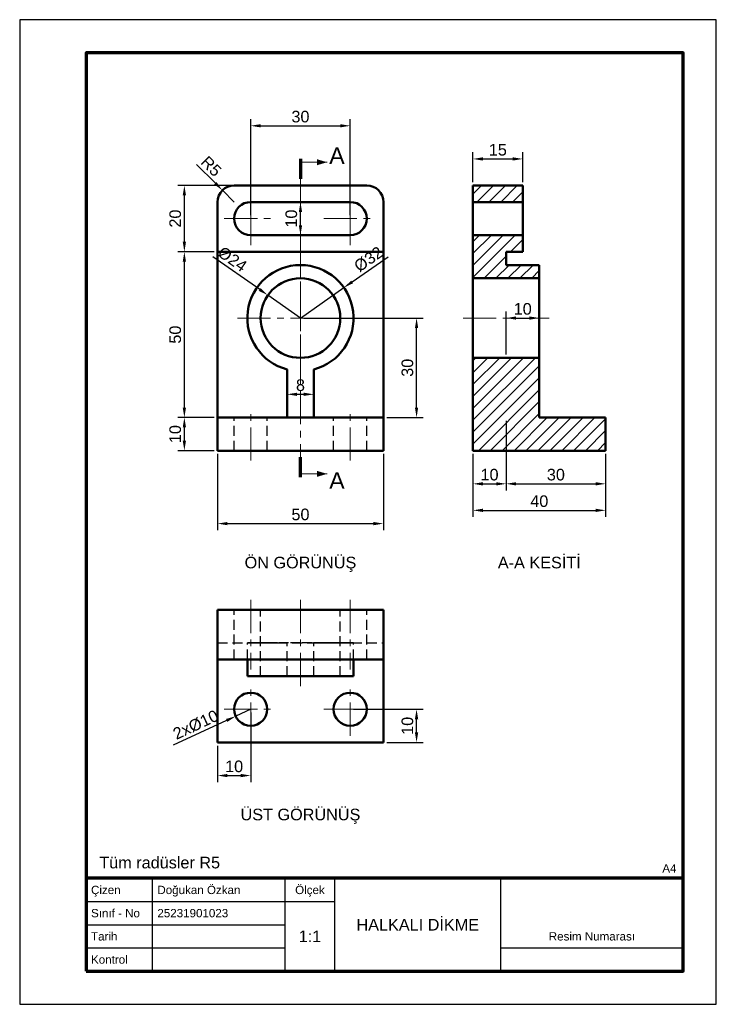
# Model space of a CAD drawing. Header units: millimetres. Extents: x 0 to 210, y 0 to 297.
import ezdxf
from ezdxf.enums import TextEntityAlignment as Align

# ---------------------------------------------------------------- set-up
doc = ezdxf.new("R2010")
doc.units = ezdxf.units.MM
doc.linetypes.add('EKSEN_ISO', pattern=[16, 10, -2, 2, -2])
doc.linetypes.add('GIZLI_ISO', pattern=[4.5, 3, -1.5])
for name, color, linetype, lineweight in [('CERCEVE', 7, 'Continuous', 70), ('CERCEVE_INCE', 7, 'Continuous', 25), ('EKSEN', 1, 'EKSEN_ISO', 18), ('GIZLI', 2, 'GIZLI_ISO', 25), ('GORUNEN', 7, 'Continuous', 50), ('KESIT', 7, 'Continuous', 70), ('OLCU', 4, 'Continuous', 18), ('TARAMA', 8, 'Continuous', 18), ('YAZI', 3, 'Continuous', 25)]:
    doc.layers.add(name, color=color, linetype=linetype, lineweight=lineweight)
doc.styles.add('TR', font='arial.ttf')
doc.dimstyles.new('OLCU', dxfattribs={"dimtxt": 3.5, "dimasz": 3, "dimexe": 2, "dimexo": 1, "dimgap": 1, "dimtad": 1, "dimdec": 0, "dimtxsty": 'TR', "dimcen": 2.5, "dimclrd": 256, "dimclre": 256, "dimclrt": 256, "dimadec": 0, "dimazin": 3, "dimtfac": 1, "dimtmove": 0, "dimatfit": 3})

# ---------------------------------------------------------------- blocks, each defined once
blk = doc.blocks.new('_CLOSEDFILLED')
at = {"color": 0, "linetype": 'BYBLOCK'}
blk.add_solid([(-1, 0.164), (0, 0), (-1, -0.164)], dxfattribs=at)
blk = doc.blocks.new('*D11')
for p, q in [((58.98, 247.66), (53.33, 253.31)), ((64.64, 242), (61.11, 245.54))]:
    blk.add_line(p, q)
at = {"layer": 'Defpoints'}
for p in [(61.11, 245.54), (64.64, 242)]:
    blk.add_point(p, dxfattribs=at)
at = {"layer": 'OLCU', "xscale": 3, "yscale": 3, "rotation": 315}
blk.add_blockref('_CLOSEDFILLED', (61.11, 245.54), dxfattribs=at)
at = {"layer": 'OLCU', "insert": (57.75, 252.78), "char_height": 3.5, "attachment_point": 5, "rotation": 315, "style": 'TR'}
blk.add_mtext('R5', dxfattribs=at)
blk = doc.blocks.new('*D17')
for p, q in [((69.64, 89), (65.11, 86.89)), ((62.39, 85.62), (46.3, 78.12))]:
    blk.add_line(p, q)
at = {"layer": 'Defpoints'}
for p in [(65.11, 86.89), (69.64, 89)]:
    blk.add_point(p, dxfattribs=at)
at = {"layer": 'OLCU', "xscale": 3, "yscale": 3, "rotation": 25.000000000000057}
blk.add_blockref('_CLOSEDFILLED', (65.11, 86.89), dxfattribs=at)
at = {"layer": 'OLCU', "insert": (53.07, 84.31), "char_height": 3.5, "attachment_point": 5, "rotation": 25, "style": 'TR'}
blk.add_mtext('2x%%c10', dxfattribs=at)

msp = doc.modelspace()

# ---------------------------------------------------------------- hatches: boundary and pattern name
at = {"layer": 'TARAMA'}
h = msp.add_hatch(dxfattribs=at)
h.set_pattern_fill('ANSI31', scale=0.8)
h.paths.add_polyline_path([(176.64, 177), (156.64, 177), (156.64, 195), (136.64, 195), (136.64, 167), (176.64, 167), (176.64, 177)])
h.paths.add_polyline_path([(136.64, 219), (156.64, 219), (156.64, 223), (146.64, 223), (146.64, 227), (151.64, 227), (151.64, 232), (136.64, 232), (136.64, 219)])
h.paths.add_polyline_path([(136.64, 242), (151.64, 242), (151.64, 247), (136.64, 247), (136.64, 242)])

# ---------------------------------------------------------------- linework, layer by layer
at = {"layer": 'CERCEVE'}
for points in [[(20, 10), (200, 10), (200, 287), (20, 287)], [(20, 10), (200, 10), (200, 38), (20, 38)]]:
    msp.add_lwpolyline(points, close=True, dxfattribs=at)
at = {"layer": 'CERCEVE_INCE'}
for p, q in [((40, 10), (40, 38)), ((80, 10), (80, 38)), ((95, 10), (95, 38)), ((145, 10), (145, 38)), ((20, 31), (80, 31)), ((80, 31), (95, 31)), ((20, 24), (80, 24)), ((20, 17), (80, 17)), ((145, 17), (200, 17))]:
    msp.add_line(p, q, dxfattribs=at)
msp.add_lwpolyline([(0, 0), (210, 0), (210, 297), (0, 297)], close=True, dxfattribs=at)
at = {"layer": 'EKSEN'}
for p, q in [((84.64, 159), (84.64, 255)), ((69.64, 229), (69.64, 245)), ((99.64, 229), (99.64, 245)), ((61.64, 237), (77.64, 237)), ((91.64, 237), (107.64, 237)), ((84.64, 188), (84.64, 226)), ((65.64, 207), (103.64, 207)), ((133.64, 207), (159.64, 207)), ((69.64, 164), (69.64, 180)), ((99.64, 164), (99.64, 180)), ((69.64, 122), (69.64, 101)), ((84.64, 122), (84.64, 96)), ((99.64, 122), (99.64, 101)), ((69.64, 81), (69.64, 97)), ((99.64, 81), (99.64, 97)), ((61.64, 89), (77.64, 89)), ((91.64, 89), (107.64, 89))]:
    msp.add_line(p, q, dxfattribs=at)
at = {"layer": 'GIZLI'}
for p, q in [((64.64, 167), (64.64, 177)), ((74.64, 167), (74.64, 177)), ((94.64, 167), (94.64, 177)), ((104.64, 167), (104.64, 177)), ((59.64, 119), (64.64, 119)), ((64.64, 104), (64.64, 119)), ((72.64, 99), (72.64, 119)), ((96.64, 99), (96.64, 119)), ((104.64, 119), (109.64, 119)), ((104.64, 104), (104.64, 119)), ((59.64, 109), (109.64, 109)), ((68.64, 104), (68.64, 109)), ((80.64, 99), (80.64, 109)), ((88.64, 99), (88.64, 109)), ((100.64, 104), (100.64, 109)), ((59.64, 104), (64.64, 104)), ((104.64, 104), (109.64, 104)), ((80.64, 99), (88.64, 99))]:
    msp.add_line(p, q, dxfattribs=at)
for points in [[(74.64, 177), (74.52, 177), (74.15, 177), (73.55, 177), (72.76, 177), (71.81, 177), (70.75, 177), (69.64, 177), (68.53, 177), (67.47, 177), (66.52, 177), (65.73, 177), (65.14, 177), (64.77, 177), (64.64, 177)], [(64.64, 177), (64.67, 177), (64.77, 177), (64.92, 177), (65.14, 177), (65.41, 177), (65.73, 177), (66.11, 177), (66.52, 177), (66.98, 177), (67.47, 177), (67.99, 177), (68.53, 177), (69.08, 177), (69.64, 177)], [(69.64, 177), (70.2, 177), (70.75, 177), (71.29, 177), (71.81, 177), (72.3, 177), (72.76, 177), (73.18, 177), (73.55, 177), (73.88, 177), (74.15, 177), (74.36, 177), (74.52, 177), (74.61, 177), (74.64, 177)], [(104.64, 177), (104.52, 177), (104.15, 177), (103.55, 177), (102.76, 177), (101.81, 177), (100.75, 177), (99.64, 177), (98.53, 177), (97.47, 177), (96.52, 177), (95.73, 177), (95.14, 177), (94.77, 177), (94.64, 177)], [(94.64, 177), (94.67, 177), (94.77, 177), (94.92, 177), (95.14, 177), (95.41, 177), (95.73, 177), (96.11, 177), (96.52, 177), (96.98, 177), (97.47, 177), (97.99, 177), (98.53, 177), (99.08, 177), (99.64, 177)], [(99.64, 177), (100.2, 177), (100.75, 177), (101.29, 177), (101.81, 177), (102.3, 177), (102.76, 177), (103.18, 177), (103.55, 177), (103.88, 177), (104.15, 177), (104.36, 177), (104.52, 177), (104.61, 177), (104.64, 177)], [(74.64, 167), (74.52, 167), (74.15, 167), (73.55, 167), (72.76, 167), (71.81, 167), (70.75, 167), (69.64, 167), (68.53, 167), (67.47, 167), (66.52, 167), (65.73, 167), (65.14, 167), (64.77, 167), (64.64, 167)], [(64.64, 167), (64.67, 167), (64.77, 167), (64.92, 167), (65.14, 167), (65.41, 167), (65.73, 167), (66.11, 167), (66.52, 167), (66.98, 167), (67.47, 167), (67.99, 167), (68.53, 167), (69.08, 167), (69.64, 167)], [(69.64, 167), (70.2, 167), (70.75, 167), (71.29, 167), (71.81, 167), (72.3, 167), (72.76, 167), (73.18, 167), (73.55, 167), (73.88, 167), (74.15, 167), (74.36, 167), (74.52, 167), (74.61, 167), (74.64, 167)], [(104.64, 167), (104.52, 167), (104.15, 167), (103.55, 167), (102.76, 167), (101.81, 167), (100.75, 167), (99.64, 167), (98.53, 167), (97.47, 167), (96.52, 167), (95.73, 167), (95.14, 167), (94.77, 167), (94.64, 167)], [(94.64, 167), (94.67, 167), (94.77, 167), (94.92, 167), (95.14, 167), (95.41, 167), (95.73, 167), (96.11, 167), (96.52, 167), (96.98, 167), (97.47, 167), (97.99, 167), (98.53, 167), (99.08, 167), (99.64, 167)], [(99.64, 167), (100.2, 167), (100.75, 167), (101.29, 167), (101.81, 167), (102.3, 167), (102.76, 167), (103.18, 167), (103.55, 167), (103.88, 167), (104.15, 167), (104.36, 167), (104.52, 167), (104.61, 167), (104.64, 167)], [(69.64, 119), (69.08, 119), (68.53, 119), (67.99, 119), (67.47, 119), (66.98, 119), (66.52, 119), (66.11, 119), (65.73, 119), (65.41, 119), (65.14, 119), (64.92, 119), (64.77, 119), (64.67, 119), (64.64, 119)], [(64.64, 119), (64.67, 119), (64.77, 119), (64.92, 119), (65.14, 119), (65.41, 119), (65.73, 119), (66.11, 119), (66.52, 119), (66.98, 119), (67.47, 119), (67.99, 119), (68.53, 119), (69.08, 119), (69.64, 119)], [(84.64, 119), (83.3, 119), (81.97, 119), (80.68, 119), (79.43, 119), (78.26, 119), (77.16, 119), (76.16, 119), (75.26, 119), (74.48, 119), (73.83, 119), (73.31, 119), (72.94, 119), (72.72, 119), (72.64, 119)], [(72.64, 119), (72.94, 119), (73.83, 119), (75.26, 119), (77.16, 119), (79.43, 119), (81.97, 119), (84.64, 119), (87.31, 119), (89.85, 119), (92.12, 119), (94.02, 119), (95.45, 119), (96.34, 119), (96.64, 119)], [(96.64, 119), (96.57, 119), (96.34, 119), (95.97, 119), (95.45, 119), (94.8, 119), (94.02, 119), (93.13, 119), (92.12, 119), (91.03, 119), (89.85, 119), (88.6, 119), (87.31, 119), (85.99, 119), (84.64, 119)], [(99.64, 119), (100.2, 119), (100.75, 119), (101.29, 119), (101.81, 119), (102.3, 119), (102.76, 119), (103.18, 119), (103.55, 119), (103.88, 119), (104.15, 119), (104.36, 119), (104.52, 119), (104.61, 119), (104.64, 119)], [(104.64, 119), (104.61, 119), (104.52, 119), (104.36, 119), (104.15, 119), (103.88, 119), (103.55, 119), (103.18, 119), (102.76, 119), (102.3, 119), (101.81, 119), (101.29, 119), (100.75, 119), (100.2, 119), (99.64, 119)], [(100.64, 109), (100.24, 109), (99.06, 109), (97.15, 109), (94.62, 109), (91.58, 109), (88.2, 109), (84.64, 109), (81.08, 109), (77.7, 109), (74.67, 109), (72.13, 109), (70.23, 109), (69.04, 109), (68.64, 109)], [(68.64, 109), (68.71, 109), (68.92, 109), (69.28, 109), (69.76, 109), (70.38, 109), (71.13, 109), (71.99, 109), (72.97, 109), (74.05, 109), (75.22, 109), (76.48, 109), (77.81, 109), (79.2, 109), (80.64, 109)], [(88.64, 109), (90.08, 109), (91.47, 109), (92.8, 109), (94.06, 109), (95.23, 109), (96.31, 109), (97.29, 109), (98.16, 109), (98.9, 109), (99.52, 109), (100.01, 109), (100.36, 109), (100.57, 109), (100.64, 109)], [(69.64, 104), (69.08, 104), (68.53, 104), (67.99, 104), (67.47, 104), (66.98, 104), (66.52, 104), (66.11, 104), (65.73, 104), (65.41, 104), (65.14, 104), (64.92, 104), (64.77, 104), (64.67, 104), (64.64, 104)], [(64.64, 104), (64.67, 104), (64.77, 104), (64.92, 104), (65.14, 104), (65.41, 104), (65.73, 104), (66.11, 104), (66.52, 104), (66.98, 104), (67.47, 104), (67.99, 104), (68.53, 104), (69.08, 104), (69.64, 104)], [(99.64, 104), (100.2, 104), (100.75, 104), (101.29, 104), (101.81, 104), (102.3, 104), (102.76, 104), (103.18, 104), (103.55, 104), (103.88, 104), (104.15, 104), (104.36, 104), (104.52, 104), (104.61, 104), (104.64, 104)], [(104.64, 104), (104.61, 104), (104.52, 104), (104.36, 104), (104.15, 104), (103.88, 104), (103.55, 104), (103.18, 104), (102.76, 104), (102.3, 104), (101.81, 104), (101.29, 104), (100.75, 104), (100.2, 104), (99.64, 104)], [(68.64, 99), (68.71, 99), (68.92, 99), (69.28, 99), (69.76, 99), (70.38, 99), (71.13, 99), (71.99, 99), (72.97, 99), (74.05, 99), (75.22, 99), (76.48, 99), (77.81, 99), (79.2, 99), (80.64, 99)], [(96.64, 99), (96.34, 99), (95.45, 99), (94.02, 99), (92.12, 99), (89.85, 99), (87.31, 99), (84.64, 99), (81.97, 99), (79.43, 99), (77.16, 99), (75.26, 99), (73.83, 99), (72.94, 99), (72.64, 99)], [(72.64, 99), (72.72, 99), (72.94, 99), (73.31, 99), (73.83, 99), (74.48, 99), (75.26, 99), (76.16, 99), (77.16, 99), (78.26, 99), (79.43, 99), (80.68, 99), (81.97, 99), (83.3, 99), (84.64, 99)], [(84.64, 99), (85.99, 99), (87.31, 99), (88.6, 99), (89.85, 99), (91.03, 99), (92.12, 99), (93.13, 99), (94.02, 99), (94.8, 99), (95.45, 99), (95.97, 99), (96.34, 99), (96.57, 99), (96.64, 99)], [(88.64, 99), (90.08, 99), (91.47, 99), (92.8, 99), (94.06, 99), (95.23, 99), (96.31, 99), (97.29, 99), (98.16, 99), (98.9, 99), (99.52, 99), (100.01, 99), (100.36, 99), (100.57, 99), (100.64, 99)]]:
    msp.add_lwpolyline(points, dxfattribs=at)
for centre, radius in [((84.64, 207), 12), ((69.64, 89), 5), ((99.64, 89), 5)]:
    msp.add_circle(centre, radius, dxfattribs=at)
for centre, radius, start, end in [((64.64, 242), 5, 90, 180), ((104.64, 242), 5, 0, 90), ((69.64, 237), 5, 90, 270), ((99.64, 237), 5, 270, 90), ((84.64, 207), 16, 284.4775, 255.5225)]:
    msp.add_arc(centre, radius, start, end, dxfattribs=at)
at = {"layer": 'GORUNEN'}
for p, q in [((64.64, 247), (104.64, 247)), ((136.64, 242), (136.64, 247)), ((136.64, 247), (151.64, 247)), ((151.64, 242), (151.64, 247)), ((59.64, 167), (59.64, 242)), ((69.64, 242), (99.64, 242)), ((109.64, 167), (109.64, 242)), ((136.64, 242), (151.64, 242)), ((69.64, 232), (99.64, 232)), ((136.64, 219), (136.64, 232)), ((136.64, 232), (151.64, 232)), ((151.64, 227), (151.64, 232)), ((59.64, 227), (109.64, 227)), ((146.64, 223), (146.64, 227)), ((146.64, 227), (151.64, 227)), ((146.64, 223), (156.64, 223)), ((156.64, 219), (156.64, 223)), ((136.64, 219), (156.64, 219)), ((136.64, 195), (156.64, 195)), ((136.64, 167), (136.64, 195)), ((156.64, 177), (156.64, 195)), ((80.64, 177), (80.64, 191.51)), ((88.64, 177), (88.64, 191.51)), ((59.64, 177), (109.64, 177)), ((156.64, 177), (176.64, 177)), ((176.64, 167), (176.64, 177)), ((59.64, 167), (109.64, 167)), ((136.64, 167), (176.64, 167)), ((59.64, 79), (59.64, 119)), ((64.64, 119), (104.64, 119)), ((109.64, 79), (109.64, 119)), ((64.64, 104), (104.64, 104)), ((68.64, 99), (68.64, 104)), ((100.64, 99), (100.64, 104)), ((59.64, 79), (109.64, 79))]:
    msp.add_line(p, q, dxfattribs=at)
for points in [[(136.64, 232), (136.64, 232.13), (136.64, 232.5), (136.64, 233.09), (136.64, 233.88), (136.64, 234.83), (136.64, 235.89), (136.64, 237), (136.64, 238.11), (136.64, 239.17), (136.64, 240.12), (136.64, 240.91), (136.64, 241.5), (136.64, 241.87), (136.64, 242)], [(151.64, 232), (151.64, 232.13), (151.64, 232.5), (151.64, 233.09), (151.64, 233.88), (151.64, 234.83), (151.64, 235.89), (151.64, 237), (151.64, 238.11), (151.64, 239.17), (151.64, 240.12), (151.64, 240.91), (151.64, 241.5), (151.64, 241.87), (151.64, 242)], [(136.64, 195), (136.64, 195.3), (136.64, 196.19), (136.64, 197.62), (136.64, 199.52), (136.64, 201.79), (136.64, 204.33), (136.64, 207), (136.64, 209.67), (136.64, 212.21), (136.64, 214.48), (136.64, 216.38), (136.64, 217.81), (136.64, 218.7), (136.64, 219)], [(156.64, 219), (156.64, 218.7), (156.64, 217.81), (156.64, 216.38), (156.64, 214.48), (156.64, 212.21), (156.64, 209.67), (156.64, 207), (156.64, 204.33), (156.64, 201.79), (156.64, 199.52), (156.64, 197.62), (156.64, 196.19), (156.64, 195.3), (156.64, 195)], [(64.64, 119), (64.08, 119), (63.53, 119), (62.99, 119), (62.47, 119), (61.98, 119), (61.52, 119), (61.11, 119), (60.73, 119), (60.41, 119), (60.14, 119), (59.92, 119), (59.77, 119), (59.67, 119), (59.64, 119)], [(109.64, 119), (109.61, 119), (109.52, 119), (109.36, 119), (109.15, 119), (108.88, 119), (108.55, 119), (108.18, 119), (107.76, 119), (107.3, 119), (106.81, 119), (106.29, 119), (105.75, 119), (105.2, 119), (104.64, 119)], [(64.64, 104), (64.08, 104), (63.53, 104), (62.99, 104), (62.47, 104), (61.98, 104), (61.52, 104), (61.11, 104), (60.73, 104), (60.41, 104), (60.14, 104), (59.92, 104), (59.77, 104), (59.67, 104), (59.64, 104)], [(109.64, 104), (109.61, 104), (109.52, 104), (109.36, 104), (109.15, 104), (108.88, 104), (108.55, 104), (108.18, 104), (107.76, 104), (107.3, 104), (106.81, 104), (106.29, 104), (105.75, 104), (105.2, 104), (104.64, 104)], [(100.64, 99), (100.24, 99), (99.06, 99), (97.15, 99), (94.62, 99), (91.58, 99), (88.2, 99), (84.64, 99), (81.08, 99), (77.7, 99), (74.67, 99), (72.13, 99), (70.23, 99), (69.04, 99), (68.64, 99)]]:
    msp.add_lwpolyline(points, dxfattribs=at)
for centre, radius in [((84.64, 207), 12), ((69.64, 89), 5), ((99.64, 89), 5)]:
    msp.add_circle(centre, radius, dxfattribs=at)
for centre, radius, start, end in [((64.64, 242), 5, 90, 180), ((104.64, 242), 5, 0, 90), ((69.64, 237), 5, 90, 270), ((99.64, 237), 5, 270, 90), ((84.64, 207), 16, 284.4775, 255.5225)]:
    msp.add_arc(centre, radius, start, end, dxfattribs=at)
at = {"layer": 'KESIT'}
for p, q in [((84.64, 255), (84.64, 249)), ((84.64, 159), (84.64, 165))]:
    msp.add_line(p, q, dxfattribs=at)
at = {"layer": 'OLCU'}
for p, q in [((84.64, 254), (92.64, 254)), ((84.64, 160), (92.64, 160))]:
    msp.add_line(p, q, dxfattribs=at)
for points in [[(92.64, 254), (89.64, 254.9), (89.64, 253.1)], [(92.64, 160), (89.64, 160.9), (89.64, 159.1)]]:
    msp.add_solid(points, dxfattribs=at)

# ---------------------------------------------------------------- texts
at = {"layer": 'YAZI', "style": 'TR'}
for s, height, p in [('A', 5, (95.64, 256)), ('A', 5, (95.64, 158)), ('Ölçek', 2.5, (87.5, 34.5)), ('HALKALI DİKME', 3.5, (120, 24)), ('1:1', 3.5, (87.5, 20.5)), ('Resim Numarası', 2.5, (172.5, 20.5))]:
    msp.add_text(s, height=height, dxfattribs=at).set_placement(p, align=Align.MIDDLE_CENTER)
for s, p in [('ÖN GÖRÜNÜŞ', (84.64, 135)), ('A-A KESİTİ', (156.64, 135)), ('ÜST GÖRÜNÜŞ', (84.64, 59))]:
    msp.add_text(s, height=3.5, dxfattribs=at).set_placement(p, align=Align.TOP_CENTER)
msp.add_text('Tüm radüsler R5', height=3.5, dxfattribs=at).set_placement((24, 41))
msp.add_text('A4', height=2.5, dxfattribs=at).set_placement((198, 41), align=Align.MIDDLE_RIGHT)
for s, p in [('Çizen', (21.5, 34.5)), ('Doğukan Özkan', (41.5, 34.5)), ('Sınıf - No', (21.5, 27.5)), ('25231901023', (41.5, 27.5)), ('Tarih', (21.5, 20.5)), ('Kontrol', (21.5, 13.5))]:
    msp.add_text(s, height=2.5, dxfattribs=at).set_placement(p, align=Align.MIDDLE_LEFT)

# ---------------------------------------------------------------- dimensions: what is measured, and where the dimension line sits
at = {"layer": 'OLCU'}
for base, p1, p2 in [((69.64, 265), (69.64, 237), (99.64, 237)), ((136.64, 255), (136.64, 247), (151.64, 247)), ((146.64, 207), (146.64, 195), (156.64, 195)), ((80.64, 184), (80.64, 177), (88.64, 177)), ((136.64, 157), (136.64, 167), (146.64, 177)), ((146.64, 157), (146.64, 177), (176.64, 167)), ((59.64, 145), (59.64, 167), (109.64, 167)), ((136.64, 149), (136.64, 167), (176.64, 167)), ((59.64, 69), (59.64, 79), (69.64, 89))]:
    msp.add_linear_dim(base=base, p1=p1, p2=p2, dimstyle='OLCU', dxfattribs=at).render()
dim = msp.add_radius_dim(center=(64.64, 242), mpoint=(61.11, 245.54), dimstyle='OLCU', dxfattribs=at)
dim.commit()
dim.dimension.update_dxf_attribs({"geometry": '*D11', "text_midpoint": (57.75, 252.78)})
for base, p1, p2 in [((49.64, 227), (59.64, 227), (64.64, 247)), ((84.64, 232), (84.64, 232), (84.64, 242)), ((49.64, 177), (59.64, 177), (59.64, 227)), ((119.64, 177), (109.64, 177), (84.64, 207)), ((49.64, 167), (59.64, 167), (59.64, 177)), ((119.64, 79), (109.64, 79), (99.64, 89))]:
    msp.add_linear_dim(base=base, p1=p1, p2=p2, angle=90, dimstyle='OLCU', dxfattribs=at).render()
for radius, location in [(12, (62.52, 222.49)), (16, (106.76, 222.49))]:
    msp.add_diameter_dim(center=(84.64, 207), radius=radius, location=location, dimstyle='OLCU', dxfattribs=at).render()
dim = msp.add_diameter_dim_2p(p1=(74.17, 91.11), p2=(65.11, 86.89), text='2x<>', dimstyle='OLCU', dxfattribs=at)
dim.commit()
dim.dimension.update_dxf_attribs({"geometry": '*D17', "text_midpoint": (54.23, 81.82), "dimtype": 163})

doc.saveas('drawing.dxf')
